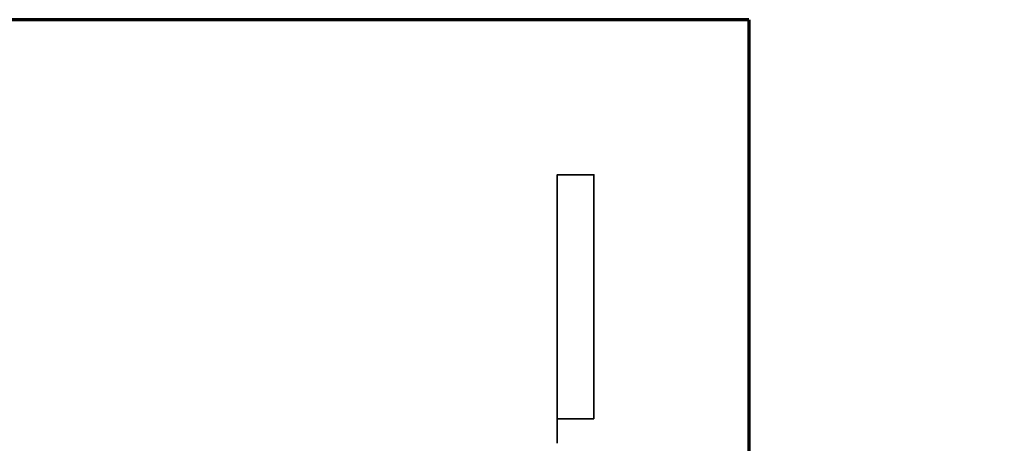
# Model space of a CAD drawing. Header units: millimetres. Extents: x 7 to 294, y 5 to 173.
# Tile 118 of 118: x 247 to 287, y 155 to 173. Entities that reach past the tile are written whole.
import ezdxf

# ---------------------------------------------------------------- set-up
doc = ezdxf.new("R2010")
doc.units = ezdxf.units.MM
doc.layers.add('253', color=7, linetype='Continuous', true_color=0xffffff)
doc.layers.add('32', color=7, linetype='Continuous', true_color=0xffffff)

msp = doc.modelspace()

# ---------------------------------------------------------------- linework, layer by layer
at = {"layer": '253', "color": 8, "linetype": 'Continuous', "lineweight": 70}
for q in [(196.578, 172.783), (276.778, 103.583)]:
    msp.add_line((276.778, 172.783), q, dxfattribs=at)
at = {"layer": '32', "color": 2, "linetype": 'Continuous', "lineweight": 35}
msp.add_line((268.928, 155.433), (268.928, 156.433), dxfattribs=at)
msp.add_open_spline([(270.428, 156.433), (270.428, 159.766), (270.428, 163.099), (270.428, 166.433), (269.928, 166.433), (269.428, 166.433), (268.928, 166.433), (268.928, 163.099), (268.928, 159.766), (268.928, 156.433), (269.428, 156.433), (269.928, 156.433), (270.428, 156.433)], degree=3, knots=[0, 0, 0, 0, 0.434783, 0.434783, 0.434783, 0.5, 0.5, 0.5, 0.934783, 0.934783, 0.934783, 1, 1, 1, 1], dxfattribs=at)

doc.saveas('drawing.dxf')
